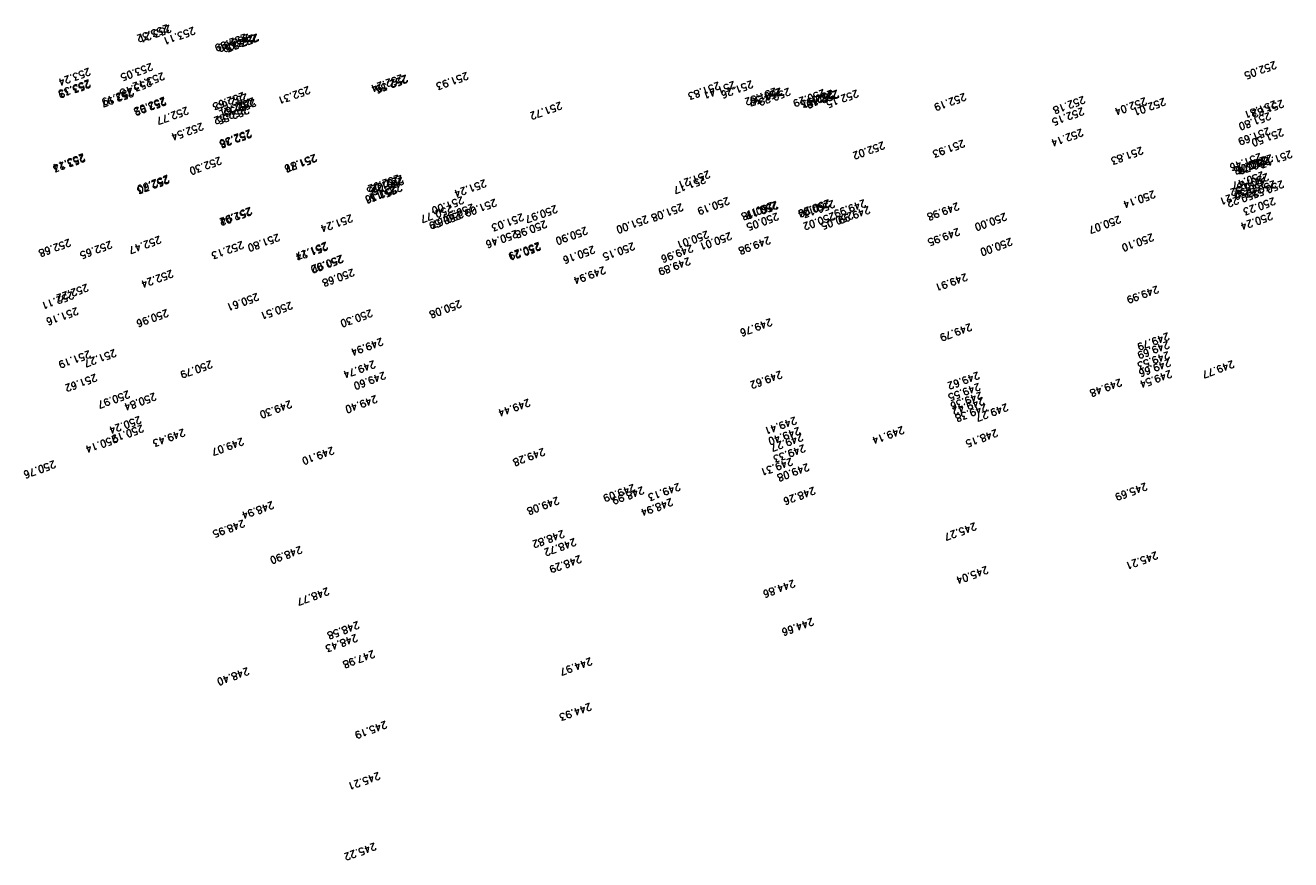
# Model space of a CAD drawing. Header units: metres. Extents: x -624129 to -623385, y -1177173 to -1176753.
# Tile 1 of 4: x -623735 to -623645, y -1176902 to -1176843. Entities that reach past the tile are written whole.
import ezdxf
from ezdxf.enums import TextEntityAlignment as Align

# ---------------------------------------------------------------- set-up
doc = ezdxf.new("R2010")
doc.units = ezdxf.units.M
doc.header["$MEASUREMENT"] = 0
doc.layers.add('09_Zaměření_vyska_bodu', color=18, linetype='CONTINUOUS')
doc.layers.add('09_Zaměření_vyska_PBPP', color=18, linetype='CONTINUOUS')
doc.styles.add('ROMANS', font='romans.shx', dxfattribs={"height": 0.2})

msp = doc.modelspace()

# ---------------------------------------------------------------- texts
at = {"layer": '09_Zaměření_vyska_bodu', "style": 'ROMANS'}
for s, p in [('253.32', (-623725.78, -1176843.07)), ('253.21', (-623725.6, -1176843.1)), ('253.11', (-623723.91, -1176843.24)), ('252.99', (-623720.27, -1176843.72)), ('253.00', (-623720.05, -1176843.74)), ('253.02', (-623719.73, -1176843.77)), ('253.15', (-623719.51, -1176843.76)), ('252.53', (-623719.42, -1176843.72)), ('253.24', (-623731.3, -1176846.14)), ('253.05', (-623726.91, -1176845.79)), ('252.05', (-623647.61, -1176845.66)), ('253.19', (-623731.31, -1176847.02)), ('253.33', (-623731.3, -1176846.95)), ('253.15', (-623726.98, -1176846.9)), ('253.12', (-623726.07, -1176846.45)), ('252.24', (-623709.24, -1176846.59)), ('252.36', (-623708.94, -1176846.67)), ('252.19', (-623708.9, -1176846.62)), ('251.93', (-623704.64, -1176846.43)), ('251.26', (-623684.55, -1176847.02)), ('253.19', (-623728.24, -1176847.53)), ('252.97', (-623728.26, -1176847.64)), ('252.63', (-623720.42, -1176847.85)), ('252.65', (-623720.17, -1176847.93)), ('252.31', (-623715.8, -1176847.43)), ('251.83', (-623686.87, -1176847.12)), ('251.41', (-623685.79, -1176847.07)), ('251.52', (-623682.87, -1176847.53)), ('250.36', (-623682.49, -1176847.53)), ('251.57', (-623682.57, -1176847.58)), ('250.29', (-623681.91, -1176847.55)), ('250.29', (-623679.46, -1176847.64)), ('250.33', (-623678.89, -1176847.69)), ('252.41', (-623678.83, -1176847.74)), ('252.40', (-623678.52, -1176847.74)), ('252.15', (-623678.49, -1176847.69)), ('252.15', (-623677.11, -1176847.68)), ('252.19', (-623669.51, -1176847.91)), ('253.05', (-623725.98, -1176848.18)), ('252.92', (-623725.96, -1176848.25)), ('252.61', (-623719.91, -1176848.33)), ('252.33', (-623719.62, -1176848.33)), ('252.77', (-623719.71, -1176848.23)), ('251.72', (-623698.03, -1176848.53)), ('252.18', (-623661.11, -1176848.12)), ('252.04', (-623656.76, -1176848.22)), ('252.01', (-623655.43, -1176848.25)), ('251.81', (-623647.61, -1176848.44)), ('251.82', (-623647.09, -1176848.39)), ('252.77', (-623724.38, -1176848.88)), ('252.52', (-623720.35, -1176848.86)), ('252.55', (-623720.1, -1176848.85)), ('252.15', (-623661.19, -1176848.93)), ('251.80', (-623648.01, -1176849.27)), ('252.54', (-623723.33, -1176850)), ('252.28', (-623719.93, -1176850.53)), ('252.36', (-623719.93, -1176850.47)), ('252.14', (-623661.25, -1176850.43)), ('251.69', (-623648.05, -1176850.33)), ('251.50', (-623647.11, -1176850.41)), ('252.02', (-623675.25, -1176851.33)), ('251.93', (-623669.6, -1176851.2)), ('253.14', (-623731.7, -1176852.17)), ('253.23', (-623731.68, -1176852.24)), ('252.30', (-623722.05, -1176852.41)), ('251.76', (-623715.35, -1176852.24)), ('251.87', (-623715.32, -1176852.21)), ('251.83', (-623657.02, -1176851.7)), ('251.46', (-623648.65, -1176852.14)), ('250.78', (-623648.37, -1176852.38)), ('250.76', (-623648.22, -1176852.37)), ('250.79', (-623648.05, -1176852.41)), ('251.30', (-623647.86, -1176852.24)), ('251.13', (-623646.5, -1176851.95)), ('252.73', (-623725.76, -1176853.77)), ('252.60', (-623725.74, -1176853.69)), ('251.25', (-623709.54, -1176853.81)), ('252.02', (-623709.48, -1176853.67)), ('252.02', (-623709.23, -1176853.7)), ('251.25', (-623709.19, -1176853.84)), ('251.24', (-623703.37, -1176854.01)), ('251.17', (-623687.89, -1176853.76)), ('251.21', (-623687.58, -1176853.38)), ('250.32', (-623648.62, -1176853.93)), ('250.47', (-623648.47, -1176853.44)), ('250.32', (-623648.32, -1176854.07)), ('250.46', (-623648.16, -1176853.57)), ('250.52', (-623647.66, -1176854.07)), ('250.55', (-623647.09, -1176854.07)), ('251.11', (-623709.73, -1176854.5)), ('251.16', (-623709.65, -1176854.43)), ('251.13', (-623709.3, -1176854.31)), ('250.14', (-623656.16, -1176854.78)), ('250.21', (-623649.35, -1176854.55)), ('250.22', (-623648.86, -1176854.71)), ('251.94', (-623719.9, -1176855.95)), ('250.77', (-623705.74, -1176855.8)), ('251.00', (-623704.96, -1176855.2)), ('250.97', (-623704.23, -1176855.72)), ('251.09', (-623702.64, -1176855.38)), ('250.97', (-623698.35, -1176855.82)), ('251.08', (-623689.47, -1176855.7)), ('250.19', (-623686.21, -1176855.25)), ('250.18', (-623683.11, -1176855.61)), ('250.11', (-623682.77, -1176855.56)), ('250.17', (-623682.83, -1176855.54)), ('250.04', (-623679.14, -1176855.45)), ('250.20', (-623679.09, -1176855.41)), ('250.13', (-623678.77, -1176855.46)), ('249.99', (-623676.58, -1176855.42)), ('249.99', (-623676.29, -1176855.89)), ('249.98', (-623670, -1176855.64)), ('250.23', (-623647.69, -1176855.27)), ('252.02', (-623719.94, -1176856.01)), ('251.24', (-623712.8, -1176856.48)), ('250.59', (-623705.15, -1176856.27)), ('250.67', (-623704.98, -1176856.18)), ('251.03', (-623700.73, -1176856.4)), ('251.00', (-623691.94, -1176856.55)), ('250.05', (-623682.74, -1176856.35)), ('250.02', (-623678.75, -1176856.32)), ('250.05', (-623677.49, -1176856.28)), ('250.00', (-623666.64, -1176856.37)), ('250.07', (-623658.59, -1176856.56)), ('250.24', (-623647.88, -1176856.32)), ('250.46', (-623701.15, -1176857.58)), ('250.98', (-623699.09, -1176856.89)), ('250.90', (-623696.22, -1176857.35)), ('250.01', (-623687.67, -1176857.62)), ('250.01', (-623686.05, -1176857.73)), ('249.95', (-623669.95, -1176857.43)), ('252.68', (-623732.69, -1176858.2)), ('252.65', (-623729.78, -1176858.34)), ('252.47', (-623726.32, -1176857.99)), ('252.13', (-623720.49, -1176858.36)), ('251.80', (-623717.95, -1176857.83)), ('251.24', (-623714.57, -1176858.48)), ('251.17', (-623714.55, -1176858.41)), ('250.29', (-623699.55, -1176858.42)), ('250.21', (-623699.53, -1176858.49)), ('250.15', (-623692.89, -1176858.45)), ('249.96', (-623688.78, -1176858.61)), ('249.98', (-623683.31, -1176858.03)), ('250.10', (-623656.27, -1176857.82)), ('251.00', (-623713.49, -1176859.36)), ('250.92', (-623713.45, -1176859.33)), ('250.16', (-623695.7, -1176858.69)), ('249.89', (-623688.97, -1176859.51)), ('252.24', (-623725.46, -1176860.39)), ('250.68', (-623712.68, -1176860.3)), ('249.94', (-623694.95, -1176860.14)), ('249.91', (-623669.42, -1176860.63)), ('252.11', (-623732.48, -1176861.91)), ('252.22', (-623731.45, -1176861.38)), ('250.61', (-623719.42, -1176862.02)), ('249.99', (-623655.92, -1176861.5)), ('251.16', (-623732.16, -1176863.03)), ('250.51', (-623717.04, -1176862.63)), ('250.08', (-623705.12, -1176862.52)), ('250.96', (-623725.8, -1176863.16)), ('250.30', (-623711.4, -1176863.17)), ('249.76', (-623683.2, -1176863.81)), ('249.79', (-623669.1, -1176864.16)), ('249.79', (-623655.17, -1176864.81)), ('249.94', (-623710.65, -1176865.19)), ('249.69', (-623655.16, -1176865.41)), ('251.19', (-623731.29, -1176866.07)), ('251.27', (-623729.48, -1176865.99)), ('249.53', (-623655.15, -1176866.14)), ('249.66', (-623655.07, -1176866.67)), ('250.79', (-623722.7, -1176866.78)), ('249.74', (-623711.19, -1176866.78)), ('249.60', (-623710.47, -1176867.57)), ('249.62', (-623682.49, -1176867.51)), ('249.62', (-623668.56, -1176867.57)), ('249.54', (-623654.99, -1176867.46)), ('249.77', (-623650.59, -1176866.77)), ('251.62', (-623730.84, -1176867.73)), ('249.55', (-623668.51, -1176868.37)), ('249.48', (-623658.52, -1176868.07)), ('250.97', (-623728.52, -1176868.9)), ('250.84', (-623726.66, -1176869.06)), ('249.40', (-623711.06, -1176869.23)), ('249.36', (-623668.36, -1176868.98)), ('249.42', (-623668.23, -1176869.37)), ('249.30', (-623717.09, -1176869.6)), ('249.44', (-623700.27, -1176869.49)), ('249.38', (-623668.02, -1176869.84)), ('249.27', (-623666.55, -1176869.82)), ('250.24', (-623727.72, -1176870.7)), ('249.41', (-623681.47, -1176870.75)), ('250.14', (-623729.38, -1176872.04)), ('250.19', (-623727.55, -1176871.31)), ('249.43', (-623724.63, -1176871.6)), ('249.40', (-623681.21, -1176871.48)), ('249.27', (-623681.02, -1176871.94)), ('249.14', (-623673.88, -1176871.42)), ('248.15', (-623667.28, -1176871.63)), ('249.07', (-623720.48, -1176872.23)), ('249.10', (-623714.11, -1176872.87)), ('249.33', (-623680.85, -1176872.71)), ('250.76', (-623733.76, -1176873.83)), ('249.28', (-623699.23, -1176872.96)), ('249.31', (-623681.74, -1176873.65)), ('249.08', (-623680.58, -1176874.04)), ('249.09', (-623692.86, -1176875.5)), ('249.13', (-623689.68, -1176875.43)), ('245.69', (-623656.73, -1176875.41)), ('249.08', (-623698.23, -1176876.4)), ('248.99', (-623692.24, -1176875.68)), ('248.94', (-623690.2, -1176876.5)), ('248.26', (-623680.15, -1176875.7)), ('248.94', (-623718.36, -1176876.71)), ('245.27', (-623668.78, -1176878.22)), ('248.82', (-623697.86, -1176878.75)), ('248.90', (-623716.37, -1176879.87)), ('248.72', (-623697.03, -1176879.32)), ('248.29', (-623696.65, -1176880.52)), ('245.21', (-623655.98, -1176880.26)), ('245.04', (-623667.95, -1176881.29)), ('244.86', (-623681.58, -1176882.25)), ('248.77', (-623714.46, -1176882.8)), ('248.58', (-623712.33, -1176885.18)), ('244.66', (-623680.26, -1176884.94)), ('248.43', (-623712.45, -1176886.09)), ('247.98', (-623711.23, -1176887.22)), ('244.97', (-623695.9, -1176887.74)), ('248.40', (-623720.11, -1176888.44)), ('244.93', (-623695.94, -1176890.94)), ('245.19', (-623710.38, -1176892.21)), ('245.21', (-623710.86, -1176895.82)), ('245.22', (-623711.14, -1176900.8))]:
    msp.add_text(s, height=0.5, rotation=200, dxfattribs=at).set_placement(p, align=Align.CENTER)
at = {"layer": '09_Zaměření_vyska_PBPP', "style": 'ROMANS'}
for s, p in [('250.00', (-623666.25, -1176858.13)), ('250.00', (-623666.25, -1176858.13)), ('248.95', (-623720.41, -1176878.01)), ('248.95', (-623720.41, -1176878.01))]:
    msp.add_text(s, height=0.5, rotation=200, dxfattribs=at).set_placement(p, align=Align.CENTER)

doc.saveas('drawing.dxf')
